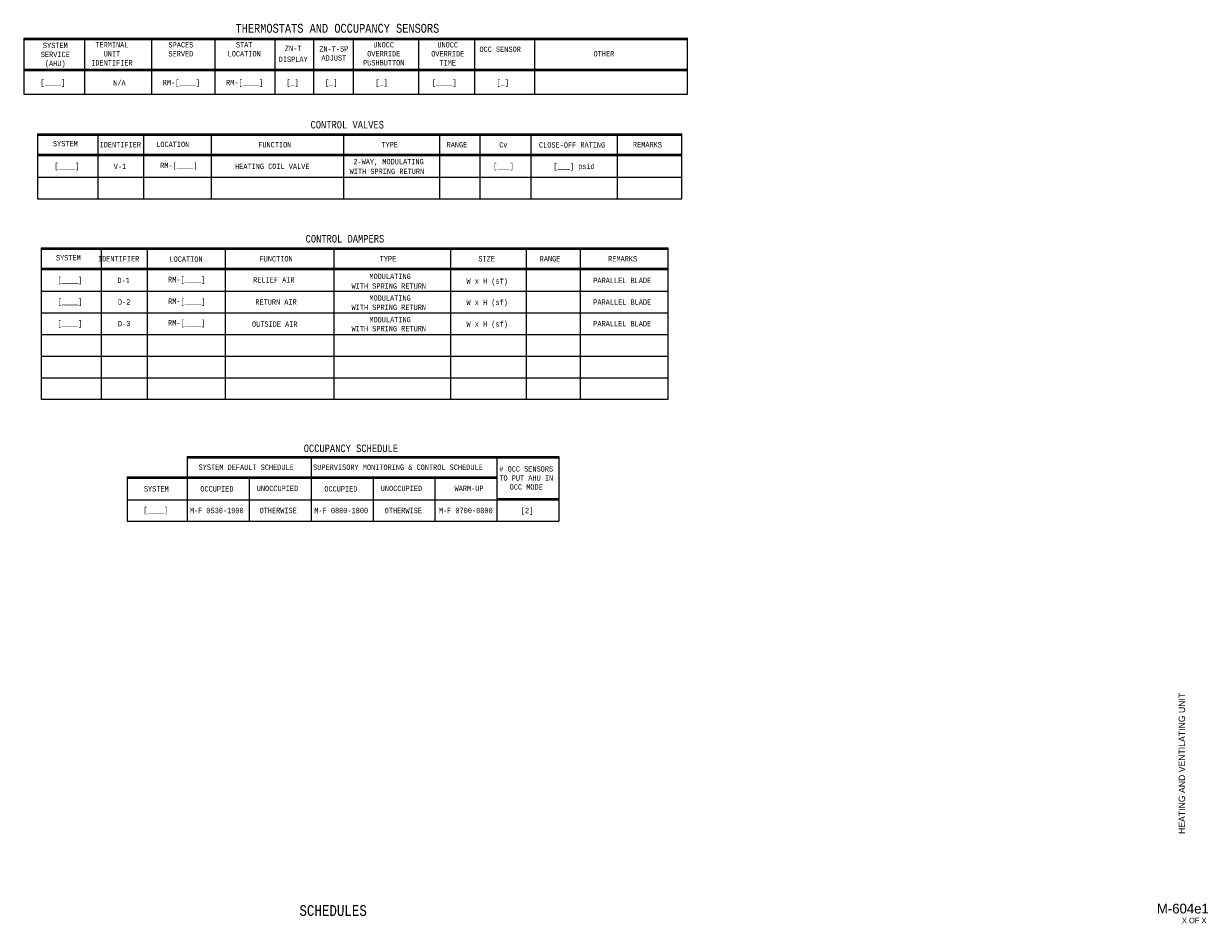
# Model space of a CAD drawing. Header units: inches. Extents: x 10.2 to 32.1, y 0.4 to 17.1.
import ezdxf
from ezdxf.enums import TextEntityAlignment as Align

# ---------------------------------------------------------------- set-up
doc = ezdxf.new("R2010")
doc.units = ezdxf.units.IN
doc.header["$MEASUREMENT"] = 0
for name, color, linetype, lineweight in [('G-ANNO-DATA', 7, 'Continuous', 0), ('M-ANNO-TEXT', 2, 'Continuous', 30), ('M-DIAG-GRPH', 6, 'Continuous', 13)]:
    doc.layers.add(name, color=color, linetype=linetype, lineweight=lineweight)
doc.styles.add('CONTROLTXT', font='monotxt.shx', dxfattribs={"width": 0.8, "height": 0.125})
doc.styles.add('Style-LOW_RES_FILLED', font='LOW_RES_FILLED.shx')

msp = doc.modelspace()

# ---------------------------------------------------------------- linework, layer by layer
at = {"layer": 'M-DIAG-GRPH'}
for p, q in [((10.241, 16.808), (22.517, 16.808)), ((10.241, 16.808), (10.241, 15.77)), ((10.241, 16.783), (22.517, 16.783)), ((11.366, 16.808), (11.366, 15.77)), ((12.603, 16.808), (12.603, 15.77)), ((13.773, 16.808), (13.773, 15.77)), ((14.882, 16.808), (14.882, 15.77)), ((15.597, 16.808), (15.597, 15.77)), ((16.336, 16.808), (16.336, 15.77)), ((17.541, 16.808), (17.541, 15.77)), ((18.575, 16.808), (18.575, 15.77)), ((19.684, 16.808), (19.684, 15.77)), ((20.429, 16.808), (20.429, 16.783)), ((21.538, 16.808), (21.538, 16.783)), ((22.517, 15.77), (22.517, 16.808)), ((10.241, 16.232), (22.517, 16.232)), ((12.603, 16.232), (13.712, 16.232)), ((10.241, 16.207), (21.408, 16.207)), ((19.684, 16.207), (22.517, 16.207)), ((10.241, 15.77), (22.517, 15.77)), ((10.499, 15.037), (10.499, 13.837)), ((10.499, 15.012), (11.632, 15.012)), ((11.6, 15.037), (22.41, 15.037)), ((11.609, 15.037), (11.609, 13.837)), ((11.613, 15.012), (22.41, 15.012)), ((12.459, 15.037), (12.459, 13.837)), ((13.708, 15.037), (13.708, 13.837)), ((16.154, 15.037), (16.154, 13.837)), ((17.927, 15.037), (17.927, 13.837)), ((18.677, 15.037), (18.677, 13.837)), ((19.617, 15.037), (19.617, 13.837)), ((21.217, 15.037), (21.217, 13.837)), ((22.408, 13.837), (22.41, 15.037)), ((10.499, 14.662), (22.41, 14.662)), ((10.499, 14.637), (22.41, 14.637)), ((10.499, 14.237), (22.409, 14.237)), ((10.499, 13.837), (22.408, 13.837)), ((10.564, 12.927), (10.564, 10.126)), ((12.524, 12.927), (12.524, 10.126)), ((13.966, 12.927), (13.966, 10.126)), ((15.976, 12.927), (15.976, 10.126)), ((18.132, 12.927), (18.132, 10.126)), ((19.532, 12.927), (19.532, 10.126)), ((20.533, 12.927), (20.533, 10.126)), ((10.564, 12.902), (22.149, 12.902)), ((11.674, 12.903), (11.674, 10.126)), ((10.564, 12.552), (22.149, 12.552)), ((10.564, 12.527), (22.149, 12.527)), ((10.564, 12.126), (22.149, 12.126)), ((10.564, 11.726), (22.149, 11.726)), ((10.564, 11.326), (22.149, 11.326)), ((10.564, 10.926), (22.149, 10.926)), ((10.564, 10.526), (22.149, 10.526)), ((13.263, 9.07), (20.138, 9.07)), ((13.263, 9.07), (13.263, 7.87)), ((13.263, 9.045), (20.138, 9.045)), ((15.555, 9.07), (15.555, 7.87)), ((18.992, 9.07), (18.992, 7.87)), ((20.138, 9.07), (20.138, 7.87)), ((12.152, 8.695), (18.992, 8.695)), ((12.152, 8.695), (12.152, 7.87)), ((12.152, 8.67), (18.992, 8.67)), ((14.409, 8.67), (14.409, 7.87)), ((16.7, 8.67), (16.7, 7.87)), ((17.846, 8.67), (17.846, 7.87)), ((12.152, 8.27), (20.138, 8.27)), ((18.992, 8.295), (20.138, 8.295)), ((12.152, 7.87), (20.138, 7.87))]:
    msp.add_line(p, q, dxfattribs=at)
at = {"layer": 'M-DIAG-GRPH', "flags": 128}
for points in [[(10.499, 15.037), (11.619, 15.037)], [(10.564, 12.927), (22.149, 12.927), (22.149, 10.126), (10.564, 10.126)]]:
    msp.add_lwpolyline(points, dxfattribs=at)

# ---------------------------------------------------------------- texts
at = {"layer": 'G-ANNO-DATA', "color": 7, "linetype": 'Continuous', "lineweight": 0, "style": 'Style-LOW_RES_FILLED'}
msp.add_text('HEATING AND VENTILATING UNIT', height=0.12, rotation=90, dxfattribs=at).set_placement((31.657, 3.392), align=Align.MIDDLE_CENTER)
msp.add_text('M-604e1', height=0.1815, dxfattribs=at).set_placement((31.675, 0.706), align=Align.MIDDLE_CENTER)
msp.add_text('X OF X', height=0.1, dxfattribs=at).set_placement((31.658, 0.535), align=Align.TOP_LEFT)
at = {"layer": 'M-ANNO-TEXT', "style": 'CONTROLTXT', "width": 0.8}
msp.add_text('THERMOSTATS AND OCCUPANCY SENSORS', height=0.1649, dxfattribs=at).set_placement((14.158, 16.908))
for s, p in [('[____]', (10.78, 15.987)), ('N/A', (12.011, 15.979)), ('RM-[____]', (13.156, 15.987)), ('RM-[____]', (14.327, 15.987)), ('[_]', (15.213, 15.987)), ('[_]', (15.927, 15.987)), ('[_]', (16.859, 15.987)), ('[____]', (18.018, 15.987)), ('[_]', (19.098, 15.987)), ('SYSTEM', (11.01, 14.857)), ('IDENTIFIER', (12.026, 14.837)), ('FUNCTION', (14.884, 14.837)), ('TYPE', (17.008, 14.837)), ('RANGE', (18.252, 14.837)), ('Cv', (19.11, 14.836)), ('CLOSE-OFF RATING', (20.381, 14.833)), ('REMARKS', (21.775, 14.837)), ('[____]', (11.038, 14.445)), ('V-1', (12.02, 14.437)), ('RM-[____]', (13.109, 14.454)), ('HEATING COIL VALVE', (14.837, 14.437)), ('2-WAY, MODULATING', (16.987, 14.523)), ('[___]', (19.113, 14.445)), ('[___] psid', (20.418, 14.438)), ('WITH SPRING RETURN', (16.957, 14.345)), ('SYSTEM', (11.067, 12.746)), ('IDENTIFIER', (11.996, 12.727)), ('FUNCTION', (14.909, 12.727)), ('TYPE', (16.976, 12.727)), ('SIZE', (18.801, 12.727)), ('RANGE', (19.973, 12.727)), ('REMARKS', (21.316, 12.727)), ('[____]', (11.095, 12.335)), ('D-1', (12.088, 12.327)), ('RM-[____]', (13.255, 12.343)), ('RELIEF AIR', (14.867, 12.336)), ('WITH SPRING RETURN', (16.992, 12.222)), ('MODULATING', (17.016, 12.402)), ('W x H (sf)', (18.811, 12.314)), ('PARALLEL BLADE', (21.308, 12.326)), ('MODULATING', (17.016, 12.001)), ('[____]', (11.095, 11.935)), ('D-2', (12.099, 11.927)), ('RM-[____]', (13.255, 11.943)), ('RETURN AIR', (14.907, 11.927)), ('WITH SPRING RETURN', (16.992, 11.829)), ('W x H (sf)', (18.811, 11.92)), ('PARALLEL BLADE', (21.308, 11.926)), ('MODULATING', (17.016, 11.601)), ('[____]', (11.095, 11.535)), ('D-3', (12.098, 11.527)), ('RM-[____]', (13.255, 11.543)), ('OUTSIDE AIR', (14.884, 11.517)), ('WITH SPRING RETURN', (16.992, 11.435)), ('W x H (sf)', (18.811, 11.52)), ('PARALLEL BLADE', (21.308, 11.526)), ('SYSTEM DEFAULT SCHEDULE', (14.355, 8.871)), ('SUPERVISORY MONITORING & CONTROL SCHEDULE', (17.161, 8.871)), ('SYSTEM', (12.693, 8.471)), ('OCCUPIED', (13.814, 8.471)), ('UNOCCUPIED', (14.934, 8.479)), ('OCCUPIED', (16.106, 8.471)), ('UNOCCUPIED', (17.226, 8.479)), ('WARM-UP', (18.476, 8.479)), ('[____]', (12.683, 8.079)), ('M-F 0530-1900', (13.81, 8.07)), ('OTHERWISE', (14.947, 8.07)), ('M-F 0800-1800', (16.112, 8.07)), ('OTHERWISE', (17.261, 8.07)), ('M-F 0700-0800', (18.415, 8.07)), ('[2]', (19.549, 8.07))]:
    msp.add_text(s, height=0.1, dxfattribs=at).set_placement(p, align=Align.MIDDLE_CENTER)
for s, p in [('CONTROL VALVES', (16.224, 15.137)), ('CONTROL DAMPERS', (16.181, 13.027)), ('OCCUPANCY SCHEDULE', (16.291, 9.15))]:
    msp.add_text(s, height=0.14, dxfattribs=at).set_placement(p, align=Align.CENTER)
at = {"layer": 'M-ANNO-TEXT', "linetype": 'Continuous', "style": 'CONTROLTXT', "width": 0.8}
msp.add_text('SCHEDULES', height=0.2, dxfattribs=at).set_placement((15.963, 0.57), align=Align.CENTER)
at = {"layer": 'M-ANNO-TEXT', "char_height": 0.1, "attachment_point": 5, "style": 'CONTROLTXT'}
for s, insert, width in [('\\H1.000000x;\\W0.800000;TERMINAL UNIT IDENTIFIER', (11.872, 16.519), 0.8), ('\\H1.000000x;\\W0.800000;SPACES SERVED', (13.148, 16.602), 0.8), ('\\H1.000000x;\\W0.800000;STAT LOCATION', (14.318, 16.602), 0.8), ('\\H1.000000x;\\W0.800000;ZN-T-SP ADJUST', (15.975, 16.525), 0.8), ('\\H1.000000x;\\W0.800000;UNOCC OVERRIDE PUSHBUTTON', (16.898, 16.519), 0.8), ('\\H1.000000x;\\W0.800000;UNOCC OVERRIDE TIME', (18.082, 16.519), 0.8), ('\\H1.000000x;\\W0.800000;OCC SENSOR', (19.051, 16.602), 0.8), ('\\H1.000000x;\\W0.800000;SYSTEM SERVICE (AHU)', (10.825, 16.492), 0.8), ('\\H1.000000x;\\W0.800000;OTHER', (20.97, 16.519), 0.8), ('\\H1.000000x;\\W0.800000;LOCATION', (12.997, 14.842), 0.8), ('\\H1.000000x;\\W0.800000;LOCATION', (13.242, 12.72), 0.8), ('\\H1.000000x;\\W0.800000;# OCC SENSORS TO PUT AHU IN OCC MODE', (19.533, 8.672), 1.00511)]:
    msp.add_mtext(s, dxfattribs=dict(at, insert=insert, width=width))
at = {"layer": 'M-ANNO-TEXT', "insert": (15.224, 16.517), "char_height": 0.1, "attachment_point": 5, "line_spacing_factor": 1.2, "style": 'CONTROLTXT'}
msp.add_mtext('\\H1x;\\W0.8;ZN-T\\PDISPLAY', dxfattribs=at)

doc.saveas('drawing.dxf')
